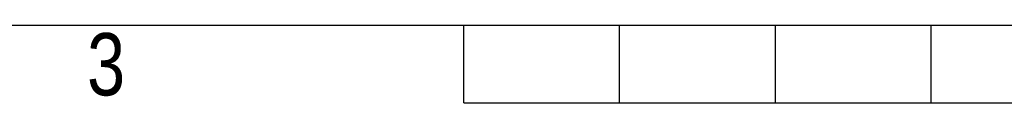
# Model space of a CAD drawing. Header units: millimetres. Extents: x 0 to 420, y 0 to 297.
# Tile 7 of 55: x 129 to 194, y 0 to 5. Entities that reach past the tile are written whole.
import ezdxf

# ---------------------------------------------------------------- set-up
doc = ezdxf.new("R2010")
doc.units = ezdxf.units.MM
doc.layers.add('CARTIGLIO', color=140, linetype='Continuous')
doc.styles.add('SLDTEXTSTYLE2', font='TXT', dxfattribs={"width": 0.821468})

msp = doc.modelspace()

# ---------------------------------------------------------------- linework, layer by layer
at = {"layer": 'CARTIGLIO', "linetype": 'Continuous'}
for p, q in [((5.18012, 5.171), (414.8274, 5.171)), ((158.2616, -0.00321), (158.2616, 5.171)), ((168.61003, -0.00321), (168.61003, 5.171)), ((178.95846, -0.00321), (178.95846, 5.171)), ((189.30689, -0.00321), (189.30689, 5.171)), ((158.2616, -0.00321), (261.74592, -0.00321))]:
    msp.add_line(p, q, dxfattribs=at)

# ---------------------------------------------------------------- texts
at = {"layer": 'CARTIGLIO', "insert": (134.49186, 4.63707), "char_height": 4.13937, "attachment_point": 2, "style": 'SLDTEXTSTYLE2'}
msp.add_mtext('3', dxfattribs=at)

doc.saveas('drawing.dxf')
